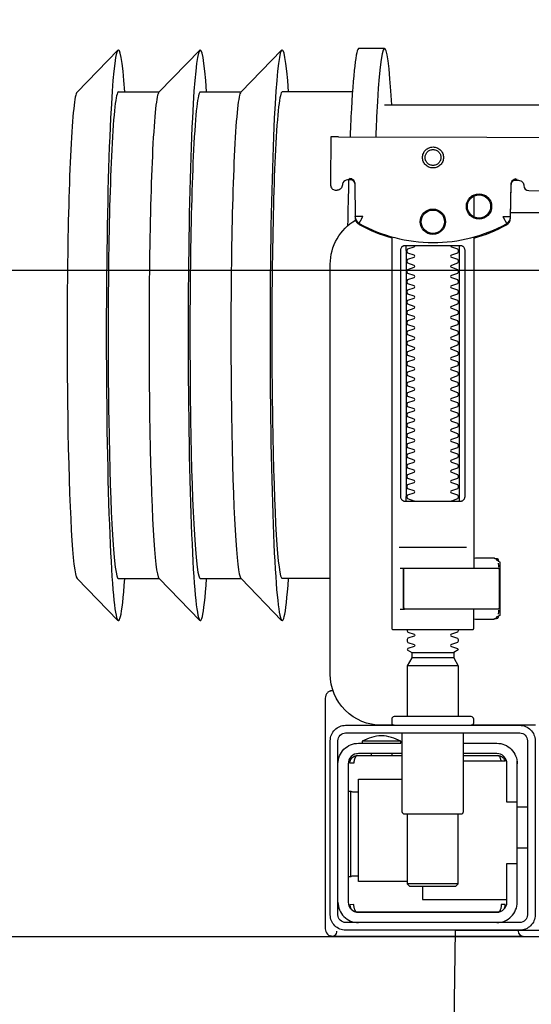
# Model space of a CAD drawing. Header units: millimetres. Extents: x 42924 to 92944, y -369470 to -179866.
# Tile 134 of 256: x 59980 to 59990, y -180673 to -180653. Entities that reach past the tile are written whole.
import ezdxf

# ---------------------------------------------------------------- set-up
doc = ezdxf.new("R2010")
doc.units = ezdxf.units.MM
doc.layers.get('0').update_dxf_attribs({"color": 8})
for name, color, linetype in [('!! 0_ Istn-widok', 8, 'Continuous'), ('!! 2 ZABUDOWA GK-MDF', 8, 'Continuous'), ('!! 2_wypos-sanitarne', 8, 'Continuous')]:
    doc.layers.add(name, color=color, linetype=linetype)
doc.layers.add('!!_@ wypos sanit nd', color=8, linetype='Continuous', plot=False)
doc.layers.add('E_SAP_ZASIĘG', color=150, linetype='Continuous', plot=False)

# ---------------------------------------------------------------- blocks, each defined once
blk = doc.blocks.new('A$C324a30b8')
for points in [[(-0.17797, -0.23916), (-0.17727, -0.11958), (-0.17552, 0)], [(-0.17552, 0), (0.17552, 0)]]:
    blk.add_lwpolyline(points)
blk = doc.blocks.new('A$C4ebe9e89')
for points in [[(-0.24944, 0.17326), (-0.24147, 0.18145)], [(-0.24136, 0.17331), (-0.23341, 0.17331), (-0.22548, 0.18145)], [(-0.22538, 0.17331), (-0.21743, 0.17331), (-0.2095, 0.18145)], [(-0.18941, 0.18181), (-0.19441, 0.18181)], [(-0.19567, 0.17331), (-0.20939, 0.17331)], [(-0.18941, 0.17081), (-0.04454, 0.17081), (-0.04035, 0.17071), (-0.03616, 0.17042), (-0.032, 0.16993), (-0.02786, 0.16925), (-0.02376, 0.16837), (-0.0197, 0.16731), (-0.0157, 0.16606), (-0.01176, 0.16462), (-0.00789, 0.163), (-0.0041, 0.1612), (-0.0004, 0.15923), (0.0032, 0.15708), (0.00671, 0.15478), (0.0101, 0.1523), (0.01337, 0.14968)], [(-0.19839, 0.16455), (-0.11148, 0.16437)], [(-0.19593, 0.15629), (-0.19608, 0.15629), (-0.19638, 0.15629), (-0.19593, 0.1562), (-0.19577, 0.15614), (-0.19563, 0.15605), (-0.19551, 0.15594), (-0.1954, 0.15581), (-0.19532, 0.15567), (-0.19526, 0.15551), (-0.19523, 0.15535)], [(-0.16479, 0.14865), (-0.16466, 0.1552), (-0.16464, 0.15536), (-0.1646, 0.15551), (-0.16454, 0.15566), (-0.16445, 0.15579), (-0.16435, 0.15591), (-0.16422, 0.15601), (-0.16408, 0.15609), (-0.16394, 0.15614), (-0.16348, 0.15622), (-0.1638, 0.15623), (-0.16395, 0.15623)], [(-0.172, 0.15297), (-0.172, 0.14892)], [(0.16493, 0.14968), (-0.16477, 0.14968)], [(-0.172, 0.14497), (-0.172, 0.08036)], [(-0.1852, 0.14236), (-0.1852, 0.09436)], [(-0.1748, 0.09436), (-0.1748, 0.14236)], [(-0.17342, 0.08436), (-0.18658, 0.08436)], [(-0.172, 0.0823), (-0.17167, 0.08236), (-0.1682, 0.08236), (-0.16809, 0.08236), (-0.16798, 0.08234), (-0.16789, 0.08225), (-0.16779, 0.08224), (-0.16762, 0.08223), (-0.16752, 0.08223), (-0.16741, 0.08221), (-0.1673, 0.08214), (-0.16725, 0.082), (-0.16725, 0.08174), (-0.16711, 0.08172), (-0.16701, 0.08168), (-0.16693, 0.08162), (-0.16687, 0.08148), (-0.16687, 0.07124), (-0.16691, 0.07111), (-0.16701, 0.07103), (-0.16725, 0.07098), (-0.16725, 0.07071), (-0.16728, 0.07061), (-0.16735, 0.07054), (-0.16746, 0.0705), (-0.16762, 0.07049), (-0.16775, 0.07048), (-0.16789, 0.07046), (-0.16797, 0.07039), (-0.16807, 0.07036), (-0.1682, 0.07036), (-0.17167, 0.07036), (-0.172, 0.07041)], [(-0.16829, 0.08235), (-0.16772, 0.08221), (-0.16738, 0.08176)], [(-0.16723, 0.08135), (-0.16714, 0.08082), (-0.16713, 0.08055)], [(-0.18633, 0.08036), (-0.17526, 0.08036), (-0.17367, 0.08036)], [(-0.24944, 0.07835), (-0.24147, 0.07016)], [(-0.24136, 0.07831), (-0.23341, 0.07831), (-0.22548, 0.07016)], [(-0.22538, 0.07831), (-0.21743, 0.07831), (-0.2095, 0.07016)], [(-0.2, 0.07831), (-0.20939, 0.07831)], [(-0.18633, 0.07236), (-0.1855, 0.07236), (-0.18567, 0.07246), (-0.1857, 0.07256)], [(-0.16713, 0.07216), (-0.16714, 0.0719), (-0.16723, 0.07137)], [(-0.16738, 0.07096), (-0.16772, 0.07051), (-0.16829, 0.07036)], [(-0.1841, 0.06388), (-0.1759, 0.06388)], [(-0.1759, 0.06282), (-0.1841, 0.06282)], [(-0.175, 0.06126), (-0.185, 0.06126)], [(-0.20001, 0.05638), (-0.19987, 0.05642), (-0.19976, 0.05645), (-0.19962, 0.05647), (-0.19948, 0.05647)], [(-0.20099, 0.05497), (-0.20099, 0.00998)], [(-0.19478, 0.04378), (-0.186, 0.04378)], [(-0.192, 0.04418), (-0.192, 0.04378)], [(-0.188, 0.04418), (-0.188, 0.04378)], [(-0.16664, 0.04268), (-0.16666, 0.04284), (-0.16669, 0.04295), (-0.16672, 0.04306), (-0.16675, 0.04316), (-0.16679, 0.04326), (-0.16683, 0.04337), (-0.16689, 0.04346), (-0.16694, 0.04355), (-0.16701, 0.04363), (-0.1671, 0.0437), (-0.16718, 0.04375), (-0.16728, 0.04378), (-0.16718, 0.04377), (-0.16708, 0.04376), (-0.16696, 0.04373), (-0.16686, 0.0437), (-0.16677, 0.04367), (-0.16666, 0.04362), (-0.16657, 0.04357), (-0.16646, 0.0435), (-0.16636, 0.04342), (-0.16627, 0.04334), (-0.16618, 0.04324), (-0.1661, 0.04314), (-0.16603, 0.04303), (-0.16597, 0.04292), (-0.16592, 0.0428), (-0.16588, 0.04268), (-0.174, 0.04268)], [(-0.174, 0.04378), (-0.16722, 0.04378)], [(-0.185, 0.01918), (-0.1945, 0.01918), (-0.1945, 0.03918), (-0.186, 0.03918)], [(-0.19591, 0.03679), (-0.19602, 0.03679), (-0.19616, 0.03679), (-0.19632, 0.03679), (-0.1965, 0.03679)], [(-0.1615, 0.03368), (-0.1635, 0.03368)], [(-0.185, 0.03238), (-0.185, 0.01876), (-0.1845, 0.01826), (-0.1755, 0.01826), (-0.175, 0.01876), (-0.175, 0.03238)], [(-0.1615, 0.02568), (-0.1635, 0.02568)], [(-0.1965, 0.02017), (-0.19632, 0.02017), (-0.19616, 0.02017), (-0.19602, 0.02017), (-0.19591, 0.02017)], [(-0.175, 0.01876), (-0.185, 0.01876)], [(-0.182, 0.01826), (-0.182, 0.01568), (-0.1655, 0.01568)], [(-0.16636, 0.01353), (-0.16625, 0.01364), (-0.16618, 0.01371), (-0.16612, 0.01379), (-0.16606, 0.01388), (-0.166, 0.01398), (-0.16596, 0.01407), (-0.16592, 0.01417), (-0.16589, 0.01428), (-0.16586, 0.01438), (-0.16584, 0.01449), (-0.16583, 0.01459), (-0.16583, 0.01469), (-0.16593, 0.01468), (-0.16606, 0.01468), (-0.1663, 0.01468), (-0.1664, 0.01468), (-0.16651, 0.01468), (-0.16661, 0.01468), (-0.16661, 0.01458), (-0.16662, 0.01448), (-0.16663, 0.01438), (-0.16664, 0.01428), (-0.16665, 0.01418), (-0.16667, 0.01407), (-0.1667, 0.01397), (-0.16673, 0.01387), (-0.16676, 0.01377), (-0.1668, 0.01366), (-0.16685, 0.01356), (-0.1669, 0.01347), (-0.16697, 0.01338), (-0.16704, 0.01331), (-0.16712, 0.01325), (-0.16725, 0.01318), (-0.19475, 0.01318), (-0.19493, 0.01328), (-0.19501, 0.01336), (-0.19507, 0.01344), (-0.19513, 0.01353), (-0.19518, 0.01363), (-0.19522, 0.01372), (-0.19526, 0.01383), (-0.19529, 0.01393), (-0.19532, 0.01405), (-0.19534, 0.01415), (-0.19536, 0.01425), (-0.19537, 0.01435), (-0.19538, 0.01446), (-0.19538, 0.01458), (-0.19539, 0.01468), (-0.19617, 0.01467), (-0.19616, 0.01456), (-0.19615, 0.01446), (-0.19613, 0.01435), (-0.1961, 0.01425), (-0.19607, 0.01415), (-0.19603, 0.01405), (-0.19598, 0.01395), (-0.19592, 0.01386), (-0.19586, 0.01377), (-0.19579, 0.01369), (-0.19571, 0.01361), (-0.19563, 0.01353)]]:
    blk.add_lwpolyline(points)
for points in [[(-0.19989, 0.16454), (-0.19995, 0.15554, 0.009369), (-0.19993, 0.15511), (-0.19991, 0.15494), (-0.19986, 0.15477), (-0.19978, 0.15461), (-0.19968, 0.15447), (-0.19955, 0.15435), (-0.1994, 0.15426), (-0.19924, 0.15419), (-0.19907, 0.15415), (-0.19895, 0.15414), (-0.1988, 0.15414)], [(-0.16412, 0.15607), (-0.16324, 0.15607), (-0.16303, 0.15604), (-0.16282, 0.15598), (-0.16264, 0.15587), (-0.16249, 0.15572), (-0.16236, 0.15555), (-0.16228, 0.15535), (-0.16224, 0.15515, 0.002299), (-0.16224, 0.15503, 0.40455), (-0.16124, 0.15406), (-0.11145, 0.15396)], [(-0.19576, 0.15613), (-0.19665, 0.15613, 0.282591), (-0.19753, 0.15558), (-0.19757, 0.15549), (-0.19761, 0.15538), (-0.19763, 0.15529), (-0.19764, 0.15514, -0.415352), (-0.19864, 0.15414)], [(-0.19623, 0.15644), (-0.19587, 0.15638), (-0.19555, 0.15617), (-0.19533, 0.15585), (-0.19523, 0.1555), (-0.19513, 0.14894), (-0.19513, 0.14888, 0.265347), (-0.19435, 0.14762, 0.125711), (-0.17997, 0.14391, 0.125711), (-0.16558, 0.14756, 0.26954), (-0.16479, 0.14885), (-0.16467, 0.1554), (-0.16464, 0.15562), (-0.16456, 0.15583), (-0.16444, 0.15601), (-0.16428, 0.15617), (-0.16409, 0.15628), (-0.16388, 0.15635), (-0.16368, 0.15638)], [(-0.15993, 0.04968), (-0.17248, 0.04968, 0.405519), (-0.172, 0.05018), (-0.172, 0.05088, 0.414214), (-0.1725, 0.05138), (-0.1875, 0.05138, 0.414214), (-0.188, 0.05088), (-0.188, 0.05018, 0.405519), (-0.18751, 0.04968), (-0.19, 0.04968, -0.414214), (-0.2, 0.05968), (-0.2, 0.13968, -0.266001), (-0.19506, 0.1483)], [(-0.19512, 0.14869), (-0.19511, 0.1485), (-0.19509, 0.1484), (-0.19506, 0.1483), (-0.19503, 0.1482), (-0.19498, 0.1481), (-0.19493, 0.148), (-0.19488, 0.14791), (-0.19482, 0.14782), (-0.19475, 0.14774), (-0.19467, 0.14766), (-0.1946, 0.14759), (-0.19451, 0.14753), (-0.19443, 0.14747), (-0.19434, 0.14742), (-0.19358, 0.14701), (-0.19281, 0.14663), (-0.19203, 0.14628), (-0.19124, 0.14594), (-0.19044, 0.14563), (-0.18964, 0.14534), (-0.18882, 0.14507), (-0.188, 0.14483), (-0.188, 0.06856, 0.414214), (-0.1878, 0.06836), (-0.17545, 0.06836), (-0.1722, 0.06836, 0.414214), (-0.172, 0.06856), (-0.172, 0.07236)], [(-0.172, 0.14478), (-0.17117, 0.14502), (-0.17034, 0.14528), (-0.16952, 0.14557), (-0.16871, 0.14588), (-0.16791, 0.14622), (-0.16712, 0.14657), (-0.16635, 0.14695), (-0.16558, 0.14736), (-0.16557, 0.14736, 0.269546), (-0.16479, 0.14865)], [(-0.18353, 0.09336, 0.182836), (-0.18364, 0.09345), (-0.18485, 0.09386, 0.050055), (-0.185, 0.09412), (-0.185, 0.0944, 0.050055), (-0.18485, 0.09466), (-0.18364, 0.09507, 0.719897), (-0.18364, 0.09545), (-0.18485, 0.09586, 0.050055), (-0.185, 0.09612), (-0.185, 0.0964, 0.050055), (-0.18485, 0.09666), (-0.18364, 0.09707, 0.719897), (-0.18364, 0.09745), (-0.18485, 0.09786, 0.050055), (-0.185, 0.09812), (-0.185, 0.0984, 0.050055), (-0.18485, 0.09866), (-0.18364, 0.09907, 0.719897), (-0.18364, 0.09945), (-0.18485, 0.09986, 0.050055), (-0.185, 0.10012), (-0.185, 0.1004, 0.050055), (-0.18485, 0.10066), (-0.18364, 0.10107, 0.719897), (-0.18364, 0.10145), (-0.18485, 0.10186, 0.050055), (-0.185, 0.10212), (-0.185, 0.1024, 0.050055), (-0.18485, 0.10266), (-0.18364, 0.10307, 0.719897), (-0.18364, 0.10345), (-0.18485, 0.10386, 0.050055), (-0.185, 0.10412), (-0.185, 0.1044, 0.050055), (-0.18485, 0.10466), (-0.18364, 0.10507, 0.719897), (-0.18364, 0.10545), (-0.18485, 0.10586, 0.050055), (-0.185, 0.10612), (-0.185, 0.1064, 0.050055), (-0.18485, 0.10666), (-0.18364, 0.10707, 0.719897), (-0.18364, 0.10745), (-0.18485, 0.10786, 0.050055), (-0.185, 0.10812), (-0.185, 0.1084, 0.050055), (-0.18485, 0.10866), (-0.18364, 0.10907, 0.719897), (-0.18364, 0.10945), (-0.18485, 0.10986, 0.050055), (-0.185, 0.11012), (-0.185, 0.1104, 0.050055), (-0.18485, 0.11066), (-0.18364, 0.11107, 0.719897), (-0.18364, 0.11145), (-0.18485, 0.11186, 0.050055), (-0.185, 0.11212), (-0.185, 0.1124, 0.050055), (-0.18485, 0.11266), (-0.18364, 0.11307, 0.719897), (-0.18364, 0.11345), (-0.18485, 0.11386, 0.050055), (-0.185, 0.11412), (-0.185, 0.1144, 0.050055), (-0.18485, 0.11466), (-0.18364, 0.11507, 0.719897), (-0.18364, 0.11545), (-0.18485, 0.11586, 0.050055), (-0.185, 0.11612), (-0.185, 0.1164, 0.050055), (-0.18485, 0.11666), (-0.18364, 0.11707, 0.719897), (-0.18364, 0.11745), (-0.18485, 0.11786, 0.050055), (-0.185, 0.11812), (-0.185, 0.1184, 0.050055), (-0.18485, 0.11866), (-0.18364, 0.11907, 0.719897), (-0.18364, 0.11945), (-0.18485, 0.11986, 0.050055), (-0.185, 0.12012), (-0.185, 0.1204, 0.050055), (-0.18485, 0.12066), (-0.18364, 0.12107, 0.719897), (-0.18364, 0.12145), (-0.18485, 0.12186, 0.050055), (-0.185, 0.12212), (-0.185, 0.1224, 0.050055), (-0.18485, 0.12266), (-0.18364, 0.12307, 0.719897), (-0.18364, 0.12345), (-0.18485, 0.12386, 0.050055), (-0.185, 0.12412), (-0.185, 0.1244, 0.050055), (-0.18485, 0.12466), (-0.18364, 0.12507, 0.719897), (-0.18364, 0.12545), (-0.18485, 0.12586, 0.050055), (-0.185, 0.12612), (-0.185, 0.1264, 0.050055), (-0.18485, 0.12666), (-0.18364, 0.12707, 0.719897), (-0.18364, 0.12745), (-0.18485, 0.12786, 0.050055), (-0.185, 0.12812), (-0.185, 0.1284, 0.050055), (-0.18485, 0.12866), (-0.18364, 0.12907, 0.719897), (-0.18364, 0.12945), (-0.18485, 0.12986, 0.050055), (-0.185, 0.13012), (-0.185, 0.1304, 0.050055), (-0.18485, 0.13066), (-0.18364, 0.13107, 0.719897), (-0.18364, 0.13145), (-0.18485, 0.13186, 0.050055), (-0.185, 0.13212), (-0.185, 0.1324, 0.050055), (-0.18485, 0.13266), (-0.18364, 0.13307, 0.719897), (-0.18364, 0.13345), (-0.18485, 0.13386, 0.050055), (-0.185, 0.13412), (-0.185, 0.1344, 0.050055), (-0.18485, 0.13466), (-0.18364, 0.13507, 0.719897), (-0.18364, 0.13545), (-0.18485, 0.13586, 0.050055), (-0.185, 0.13612), (-0.185, 0.1364, 0.050055), (-0.18485, 0.13666), (-0.18364, 0.13707, 0.719897), (-0.18364, 0.13745), (-0.18485, 0.13786, 0.050055), (-0.185, 0.13812), (-0.185, 0.1384, 0.050055), (-0.18485, 0.13866), (-0.18364, 0.13907, 0.719897), (-0.18364, 0.13945), (-0.18485, 0.13986, 0.050055), (-0.185, 0.14012), (-0.185, 0.1404, 0.050055), (-0.18485, 0.14066), (-0.18364, 0.14107, 0.719897), (-0.18364, 0.14145), (-0.18485, 0.14186, 0.050055), (-0.185, 0.14212), (-0.185, 0.1424, 0.050055), (-0.18485, 0.14266), (-0.18364, 0.14307, 0.474594), (-0.18353, 0.14336)], [(-0.17647, 0.14336, 0.474594), (-0.17636, 0.14307), (-0.17514, 0.14266, 0.050055), (-0.175, 0.1424), (-0.175, 0.14212, 0.050055), (-0.17514, 0.14186), (-0.17636, 0.14145, 0.719897), (-0.17636, 0.14107), (-0.17514, 0.14066, 0.050055), (-0.175, 0.1404), (-0.175, 0.14012, 0.050055), (-0.17514, 0.13986), (-0.17636, 0.13945, 0.719897), (-0.17636, 0.13907), (-0.17514, 0.13866, 0.050055), (-0.175, 0.1384), (-0.175, 0.13812, 0.050055), (-0.17514, 0.13786), (-0.17636, 0.13745, 0.719897), (-0.17636, 0.13707), (-0.17514, 0.13666, 0.050055), (-0.175, 0.1364), (-0.175, 0.13612, 0.050055), (-0.17514, 0.13586), (-0.17636, 0.13545, 0.719897), (-0.17636, 0.13507), (-0.17514, 0.13466, 0.050055), (-0.175, 0.1344), (-0.175, 0.13412, 0.050055), (-0.17514, 0.13386), (-0.17636, 0.13345, 0.719897), (-0.17636, 0.13307), (-0.17514, 0.13266, 0.050055), (-0.175, 0.1324), (-0.175, 0.13212, 0.050055), (-0.17514, 0.13186), (-0.17636, 0.13145, 0.719897), (-0.17636, 0.13107), (-0.17514, 0.13066, 0.050055), (-0.175, 0.1304), (-0.175, 0.13012, 0.050055), (-0.17514, 0.12986), (-0.17636, 0.12945, 0.719897), (-0.17636, 0.12907), (-0.17514, 0.12866, 0.050055), (-0.175, 0.1284), (-0.175, 0.12812, 0.050055), (-0.17514, 0.12786), (-0.17636, 0.12745, 0.719897), (-0.17636, 0.12707), (-0.17514, 0.12666, 0.050055), (-0.175, 0.1264), (-0.175, 0.12612, 0.050055), (-0.17514, 0.12586), (-0.17636, 0.12545, 0.719897), (-0.17636, 0.12507), (-0.17514, 0.12466, 0.050055), (-0.175, 0.1244), (-0.175, 0.12412, 0.050055), (-0.17514, 0.12386), (-0.17636, 0.12345, 0.719897), (-0.17636, 0.12307), (-0.17514, 0.12266, 0.050055), (-0.175, 0.1224), (-0.175, 0.12212, 0.050055), (-0.17514, 0.12186), (-0.17636, 0.12145, 0.719897), (-0.17636, 0.12107), (-0.17514, 0.12066, 0.050055), (-0.175, 0.1204), (-0.175, 0.12012, 0.050055), (-0.17514, 0.11986), (-0.17636, 0.11945, 0.719897), (-0.17636, 0.11907), (-0.17514, 0.11866, 0.050055), (-0.175, 0.1184), (-0.175, 0.11812, 0.050055), (-0.17514, 0.11786), (-0.17636, 0.11745, 0.719897), (-0.17636, 0.11707), (-0.17514, 0.11666, 0.050055), (-0.175, 0.1164), (-0.175, 0.11612, 0.050055), (-0.17514, 0.11586), (-0.17636, 0.11545, 0.719897), (-0.17636, 0.11507), (-0.17514, 0.11466, 0.050055), (-0.175, 0.1144), (-0.175, 0.11412, 0.050055), (-0.17514, 0.11386), (-0.17636, 0.11345, 0.719897), (-0.17636, 0.11307), (-0.17514, 0.11266, 0.050055), (-0.175, 0.1124), (-0.175, 0.11212, 0.050055), (-0.17514, 0.11186), (-0.17636, 0.11145, 0.719897), (-0.17636, 0.11107), (-0.17514, 0.11066, 0.050055), (-0.175, 0.1104), (-0.175, 0.11012, 0.050055), (-0.17514, 0.10986), (-0.17636, 0.10945, 0.719897), (-0.17636, 0.10907), (-0.17514, 0.10866, 0.050055), (-0.175, 0.1084), (-0.175, 0.10812, 0.050055), (-0.17514, 0.10786), (-0.17636, 0.10745, 0.719897), (-0.17636, 0.10707), (-0.17514, 0.10666, 0.050055), (-0.175, 0.1064), (-0.175, 0.10612, 0.050055), (-0.17514, 0.10586), (-0.17636, 0.10545, 0.719897), (-0.17636, 0.10507), (-0.17514, 0.10466, 0.050055), (-0.175, 0.1044), (-0.175, 0.10412, 0.050055), (-0.17514, 0.10386), (-0.17636, 0.10345, 0.719897), (-0.17636, 0.10307), (-0.17514, 0.10266, 0.050055), (-0.175, 0.1024), (-0.175, 0.10212, 0.050055), (-0.17514, 0.10186), (-0.17636, 0.10145, 0.719897), (-0.17636, 0.10107), (-0.17514, 0.10066, 0.050055), (-0.175, 0.1004), (-0.175, 0.10012, 0.050055), (-0.17514, 0.09986), (-0.17636, 0.09945, 0.719897), (-0.17636, 0.09907), (-0.17514, 0.09866, 0.050055), (-0.175, 0.0984), (-0.175, 0.09812, 0.050055), (-0.17514, 0.09786), (-0.17636, 0.09745, 0.719897), (-0.17636, 0.09707), (-0.17514, 0.09666, 0.050055), (-0.175, 0.0964), (-0.175, 0.09612, 0.050055), (-0.17514, 0.09586), (-0.17636, 0.09545, 0.719897), (-0.17636, 0.09507), (-0.17514, 0.09466, 0.050055), (-0.175, 0.0944), (-0.175, 0.09412, 0.050055), (-0.17514, 0.09386), (-0.17636, 0.09345, 0.182836), (-0.17647, 0.09336)], [(-0.1857, 0.08016), (-0.1857, 0.07256), (-0.1857, 0.08016), (-0.18567, 0.08026), (-0.18559, 0.08034), (-0.17695, 0.08036), (-0.16725, 0.08036, -0.414214), (-0.16705, 0.08016), (-0.16705, 0.07256, -0.414214), (-0.16725, 0.07236), (-0.18543, 0.07236), (-0.18553, 0.0724), (-0.18559, 0.07256)], [(-0.185, 0.06836), (-0.185, 0.06812, -0.050055), (-0.18485, 0.06786), (-0.18364, 0.06745, -0.719897), (-0.18364, 0.06707), (-0.18485, 0.06666, -0.050055), (-0.185, 0.0664), (-0.185, 0.06612, -0.050055), (-0.18485, 0.06586), (-0.18364, 0.06545, -0.719897), (-0.18364, 0.06507), (-0.18485, 0.06466, -0.050055), (-0.185, 0.0644), (-0.1841, 0.06388), (-0.1841, 0.06282), (-0.185, 0.06126), (-0.185, 0.05138)], [(-0.175, 0.06836), (-0.175, 0.06812, 0.050055), (-0.17514, 0.06786), (-0.17636, 0.06745, 0.719897), (-0.17636, 0.06707), (-0.17514, 0.06666, 0.050055), (-0.175, 0.0664), (-0.175, 0.06612, 0.050055), (-0.17514, 0.06586), (-0.17636, 0.06545, 0.719897), (-0.17636, 0.06507), (-0.17514, 0.06466, 0.050055), (-0.175, 0.0644), (-0.1759, 0.06388), (-0.1759, 0.06282), (-0.175, 0.06126), (-0.175, 0.05138)], [(-0.20011, 0.05634, 0.091301), (-0.20055, 0.05604, 0.198909), (-0.20099, 0.05497)], [(-0.19944, 0.0564, 0.170835), (-0.20011, 0.05634)], [(-0.186, 0.04818), (-0.186, 0.03288, 0.414214), (-0.1855, 0.03238), (-0.1745, 0.03238, 0.414214), (-0.174, 0.03288), (-0.174, 0.04818)], [(-0.1985, 0.04218, -0.414214), (-0.1945, 0.04618), (-0.18625, 0.04618), (-0.18625, 0.04656), (-0.19375, 0.04656), (-0.19375, 0.04618)], [(-0.18625, 0.04656, 0.119096), (-0.19, 0.04764, 0.119096), (-0.19375, 0.04656)], [(-0.174, 0.04618), (-0.1675, 0.04618, -0.414214), (-0.1635, 0.04218), (-0.16353, 0.04268)], [(-0.186, 0.04418), (-0.1945, 0.04418, 0.414214), (-0.1965, 0.04218), (-0.1965, 0.01518, 0.414214), (-0.1945, 0.01318), (-0.1675, 0.01318, 0.414214), (-0.1655, 0.01518), (-0.1655, 0.02268), (-0.1635, 0.02268), (-0.1635, 0.04218)], [(-0.1635, 0.03468), (-0.1655, 0.03468), (-0.1655, 0.04218, 0.414214), (-0.1675, 0.04418), (-0.174, 0.04418)], [(-0.1945, 0.02025), (-0.19515, 0.02024), (-0.19542, 0.02024), (-0.1956, 0.02024), (-0.19567, 0.02024, 0.116465), (-0.19589, 0.02018), (-0.19601, 0.02013), (-0.19601, 0.03683), (-0.19589, 0.03678, 0.116465), (-0.19567, 0.03672), (-0.19542, 0.03672), (-0.19515, 0.03672), (-0.1945, 0.03671)], [(-0.1675, 0.01118, 0.414214), (-0.1635, 0.01518), (-0.1635, 0.02268)], [(-0.1985, 0.01518, 0.414214), (-0.1945, 0.01118)], [(-0.20099, 0.00998, 0.198909), (-0.20055, 0.00892, 0.091301), (-0.20011, 0.00862)], [(-0.1633, 0.00948, 0.412536), (-0.1623, 0.00848), (-0.1125, 0.00848), (-0.11221, 0.00851), (-0.11193, 0.0086), (-0.11168, 0.00873), (-0.11145, 0.00892), (-0.11126, 0.00914), (-0.11112, 0.0094), (-0.11104, 0.00968)], [(-0.16237, 0.00849), (-0.16249, 0.00849), (-0.16269, 0.00849), (-0.16294, 0.00849), (-0.16323, 0.00849), (-0.16357, 0.00849), (-0.16393, 0.00849), (-0.16428, 0.00849), (-0.19771, 0.00849), (-0.19841, 0.00849), (-0.19903, 0.00849), (-0.19948, 0.00849), (-0.19961, 0.00849), (-0.19973, 0.00851), (-0.19984, 0.00853), (-0.20003, 0.00859, 0.517033), (-0.1987, 0.00952)]]:
    blk.add_lwpolyline(points, format="xyb")
for points in [[(-0.17994, 0.16256), (-0.17974, 0.16255), (-0.17954, 0.16252), (-0.17934, 0.16247), (-0.17915, 0.1624), (-0.17897, 0.16231), (-0.1788, 0.16221), (-0.17864, 0.16209), (-0.17849, 0.16196), (-0.17836, 0.16181), (-0.17824, 0.16165), (-0.17813, 0.16147), (-0.17805, 0.16129), (-0.17798, 0.1611), (-0.17793, 0.16091), (-0.1779, 0.16071), (-0.17789, 0.16051), (-0.1779, 0.16031), (-0.17793, 0.16011), (-0.17798, 0.15991), (-0.17805, 0.15972), (-0.17814, 0.15954), (-0.17824, 0.15937), (-0.17836, 0.15921), (-0.1785, 0.15906), (-0.17865, 0.15893), (-0.17881, 0.15881), (-0.17898, 0.1587), (-0.17916, 0.15862), (-0.17935, 0.15855), (-0.17955, 0.1585), (-0.17975, 0.15847), (-0.17995, 0.15846), (-0.18015, 0.15847), (-0.18035, 0.1585), (-0.18054, 0.15855), (-0.18073, 0.15862), (-0.18091, 0.15871), (-0.18108, 0.15881), (-0.18124, 0.15893), (-0.18139, 0.15907), (-0.18153, 0.15922), (-0.18165, 0.15938), (-0.18175, 0.15955), (-0.18184, 0.15973), (-0.1819, 0.15992), (-0.18195, 0.16012), (-0.18198, 0.16031), (-0.18199, 0.16052), (-0.18198, 0.16072), (-0.18195, 0.16091), (-0.1819, 0.16111), (-0.18183, 0.1613), (-0.18175, 0.16148), (-0.18164, 0.16165), (-0.18152, 0.16181), (-0.18139, 0.16196), (-0.18124, 0.1621), (-0.18108, 0.16222), (-0.1809, 0.16232), (-0.18072, 0.1624), (-0.18053, 0.16247), (-0.18034, 0.16252), (-0.18014, 0.16255)], [(-0.17994, 0.16205), (-0.17979, 0.16205), (-0.17964, 0.16202), (-0.17949, 0.16199), (-0.17935, 0.16194), (-0.17921, 0.16187), (-0.17908, 0.16179), (-0.17896, 0.1617), (-0.17884, 0.1616), (-0.17874, 0.16149), (-0.17865, 0.16136), (-0.17857, 0.16123), (-0.17851, 0.1611), (-0.17846, 0.16095), (-0.17842, 0.1608), (-0.1784, 0.16065), (-0.17839, 0.1605), (-0.1784, 0.16035), (-0.17842, 0.1602), (-0.17846, 0.16005), (-0.17851, 0.15991), (-0.17858, 0.15977), (-0.17866, 0.15964), (-0.17875, 0.15952), (-0.17885, 0.15941), (-0.17896, 0.1593), (-0.17908, 0.15921), (-0.17921, 0.15914), (-0.17935, 0.15907), (-0.1795, 0.15902), (-0.17964, 0.15898), (-0.17979, 0.15896), (-0.17995, 0.15895), (-0.1801, 0.15896), (-0.18025, 0.15899), (-0.18039, 0.15902), (-0.18054, 0.15907), (-0.18067, 0.15914), (-0.18081, 0.15922), (-0.18093, 0.15931), (-0.18104, 0.15941), (-0.18114, 0.15952), (-0.18123, 0.15965), (-0.18131, 0.15978), (-0.18138, 0.15991), (-0.18143, 0.16006), (-0.18146, 0.16021), (-0.18148, 0.16036), (-0.18149, 0.16051), (-0.18148, 0.16066), (-0.18146, 0.16081), (-0.18142, 0.16096), (-0.18137, 0.1611), (-0.18131, 0.16124), (-0.18123, 0.16137), (-0.18114, 0.16149), (-0.18104, 0.1616), (-0.18092, 0.1617), (-0.1808, 0.1618), (-0.18067, 0.16187), (-0.18053, 0.16194), (-0.18039, 0.16199), (-0.18024, 0.16203), (-0.18009, 0.16205)], [(-0.17471, 0.14336), (-0.17462, 0.14336), (-0.17454, 0.14335), (-0.17445, 0.14333), (-0.17436, 0.14331), (-0.17428, 0.14327), (-0.1742, 0.14323), (-0.17413, 0.14318), (-0.17406, 0.14313), (-0.174, 0.14306), (-0.17394, 0.14299), (-0.17389, 0.1429), (-0.17384, 0.1428), (-0.1738, 0.1427), (-0.17378, 0.14259), (-0.17376, 0.14247), (-0.17375, 0.14236), (-0.17375, 0.09436), (-0.17376, 0.09424), (-0.17378, 0.09413), (-0.1738, 0.09402), (-0.17384, 0.09391), (-0.17389, 0.09382), (-0.17394, 0.09373), (-0.174, 0.09366), (-0.17406, 0.09359), (-0.17413, 0.09353), (-0.1742, 0.09349), (-0.17428, 0.09344), (-0.17436, 0.09341), (-0.17445, 0.09339), (-0.17454, 0.09337), (-0.17462, 0.09336), (-0.17471, 0.09336), (-0.18529, 0.09336), (-0.18538, 0.09336), (-0.18546, 0.09337), (-0.18555, 0.09339), (-0.18564, 0.09341), (-0.18572, 0.09344), (-0.1858, 0.09349), (-0.18587, 0.09353), (-0.18594, 0.09359), (-0.186, 0.09366), (-0.18606, 0.09373), (-0.18611, 0.09382), (-0.18616, 0.09391), (-0.1862, 0.09402), (-0.18622, 0.09413), (-0.18624, 0.09424), (-0.18624, 0.09436), (-0.18624, 0.14236), (-0.18624, 0.14247), (-0.18622, 0.14259), (-0.1862, 0.1427), (-0.18616, 0.1428), (-0.18611, 0.1429), (-0.18606, 0.14299), (-0.186, 0.14306), (-0.18594, 0.14313), (-0.18587, 0.14318), (-0.1858, 0.14323), (-0.18572, 0.14327), (-0.18564, 0.14331), (-0.18555, 0.14333), (-0.18546, 0.14335), (-0.18538, 0.14336), (-0.18529, 0.14336)], [(-0.19467, 0.04378), (-0.19466, 0.04378), (-0.19466, 0.04378), (-0.19466, 0.04378), (-0.19466, 0.04378), (-0.19466, 0.04378), (-0.19466, 0.04378), (-0.19466, 0.04378), (-0.19466, 0.04378), (-0.19466, 0.04378), (-0.19466, 0.04378), (-0.19466, 0.04378), (-0.19466, 0.04378), (-0.19466, 0.04378), (-0.19466, 0.04378), (-0.19466, 0.04378), (-0.19466, 0.04378), (-0.19467, 0.04378), (-0.19467, 0.04378), (-0.19467, 0.04378), (-0.19467, 0.04378), (-0.19468, 0.04378), (-0.19468, 0.04378), (-0.19469, 0.04378), (-0.1947, 0.04378), (-0.1947, 0.04378), (-0.19471, 0.04378), (-0.19471, 0.04378), (-0.19471, 0.04378), (-0.19471, 0.04378), (-0.19472, 0.04378), (-0.19472, 0.04378), (-0.19472, 0.04377), (-0.19472, 0.04377), (-0.19473, 0.04377), (-0.19473, 0.04377), (-0.19473, 0.04377), (-0.19473, 0.04377), (-0.19473, 0.04377), (-0.19473, 0.04377), (-0.19474, 0.04377), (-0.19474, 0.04377), (-0.19474, 0.04377), (-0.19474, 0.04377), (-0.19474, 0.04377), (-0.19475, 0.04377), (-0.19475, 0.04377), (-0.19475, 0.04377), (-0.19475, 0.04377), (-0.19476, 0.04377), (-0.19476, 0.04377), (-0.19476, 0.04377), (-0.19477, 0.04376), (-0.19477, 0.04376), (-0.19477, 0.04376), (-0.19478, 0.04376), (-0.19479, 0.04376), (-0.19479, 0.04376), (-0.1948, 0.04375), (-0.19481, 0.04375), (-0.19481, 0.04375), (-0.19482, 0.04374), (-0.19483, 0.04374), (-0.19483, 0.04374), (-0.19484, 0.04373), (-0.19485, 0.04373), (-0.19485, 0.04373), (-0.19486, 0.04372), (-0.19487, 0.04372), (-0.19488, 0.04371), (-0.19488, 0.04371), (-0.19489, 0.0437), (-0.1949, 0.0437), (-0.1949, 0.04369), (-0.19491, 0.04369), (-0.19492, 0.04368), (-0.19493, 0.04368), (-0.19493, 0.04367), (-0.19494, 0.04367), (-0.19495, 0.04366), (-0.19495, 0.04366), (-0.19496, 0.04365), (-0.19497, 0.04364), (-0.19497, 0.04364), (-0.19498, 0.04363), (-0.19499, 0.04362), (-0.19499, 0.04362), (-0.195, 0.04361), (-0.19501, 0.0436), (-0.19501, 0.04359), (-0.19502, 0.04359), (-0.19503, 0.04358), (-0.19503, 0.04357), (-0.19504, 0.04356), (-0.19504, 0.04356), (-0.19505, 0.04355), (-0.19506, 0.04354), (-0.19506, 0.04353), (-0.19507, 0.04352), (-0.19508, 0.04351), (-0.19508, 0.0435), (-0.19509, 0.04349), (-0.19509, 0.04349), (-0.1951, 0.04348), (-0.19511, 0.04347), (-0.19511, 0.04346), (-0.19512, 0.04345), (-0.19512, 0.04344), (-0.19513, 0.04343), (-0.19513, 0.04342), (-0.19514, 0.04341), (-0.19515, 0.0434), (-0.19515, 0.04339), (-0.19516, 0.04338), (-0.19516, 0.04337), (-0.19517, 0.04336), (-0.19517, 0.04334), (-0.19518, 0.04333), (-0.19518, 0.04332), (-0.19519, 0.04331), (-0.19519, 0.0433), (-0.1952, 0.04329), (-0.1952, 0.04328), (-0.19521, 0.04327), (-0.19521, 0.04325), (-0.19522, 0.04324), (-0.19522, 0.04323), (-0.19523, 0.04322), (-0.19523, 0.04321), (-0.19524, 0.04319), (-0.19524, 0.04318), (-0.19525, 0.04317), (-0.19525, 0.04316), (-0.19526, 0.04313), (-0.19527, 0.04311), (-0.19527, 0.04308), (-0.19528, 0.04306), (-0.19529, 0.04303), (-0.1953, 0.043), (-0.1953, 0.04298), (-0.19531, 0.04295), (-0.19532, 0.04292), (-0.19532, 0.0429), (-0.19533, 0.04287), (-0.19533, 0.04285), (-0.19534, 0.04282), (-0.19534, 0.04279), (-0.19535, 0.04277), (-0.19535, 0.04274), (-0.19536, 0.04271), (-0.19536, 0.04269), (-0.19536, 0.04266), (-0.19537, 0.04263), (-0.19537, 0.04261), (-0.19537, 0.04258), (-0.19537, 0.04257), (-0.19537, 0.04256), (-0.19537, 0.04255), (-0.19537, 0.04255), (-0.19537, 0.04254), (-0.19538, 0.04253), (-0.19538, 0.04253), (-0.19538, 0.04252), (-0.19538, 0.04252), (-0.19538, 0.04251), (-0.19538, 0.04251), (-0.19538, 0.0425), (-0.19538, 0.04249), (-0.19538, 0.04249), (-0.19538, 0.04248), (-0.19538, 0.04248), (-0.19538, 0.04248), (-0.19538, 0.04247), (-0.19538, 0.04247), (-0.19538, 0.04246), (-0.19538, 0.04246), (-0.19538, 0.04246), (-0.19538, 0.04245), (-0.19538, 0.04245), (-0.19538, 0.04245), (-0.19538, 0.04244), (-0.19538, 0.04244), (-0.19538, 0.04244), (-0.19538, 0.04244), (-0.19538, 0.04243), (-0.19538, 0.04243), (-0.19538, 0.04243), (-0.19538, 0.04242), (-0.19538, 0.04242), (-0.19538, 0.04241), (-0.19538, 0.04241), (-0.19538, 0.0424), (-0.19538, 0.0424), (-0.19538, 0.04239), (-0.19538, 0.04239), (-0.19538, 0.04239), (-0.19538, 0.04238), (-0.19538, 0.04238), (-0.19538, 0.04237), (-0.19538, 0.04237), (-0.19538, 0.04236), (-0.19538, 0.04236), (-0.19538, 0.04235), (-0.19538, 0.04235), (-0.19538, 0.04234), (-0.19538, 0.04234), (-0.19538, 0.04234), (-0.19538, 0.04233), (-0.19538, 0.04232), (-0.19538, 0.04232), (-0.19538, 0.04231), (-0.19538, 0.04231), (-0.19538, 0.04231), (-0.19538, 0.0423), (-0.19538, 0.0423), (-0.19538, 0.04229), (-0.19538, 0.04229), (-0.19538, 0.04229), (-0.19538, 0.04229), (-0.19538, 0.04228), (-0.19538, 0.04228), (-0.19538, 0.04228), (-0.19538, 0.04228), (-0.19539, 0.04228), (-0.19539, 0.04228), (-0.19539, 0.04228), (-0.19539, 0.04227), (-0.19539, 0.04227), (-0.1954, 0.04227), (-0.1954, 0.04227), (-0.1954, 0.04227), (-0.1954, 0.04227), (-0.19541, 0.04227), (-0.19541, 0.04227), (-0.19542, 0.04227), (-0.19542, 0.04227), (-0.19543, 0.04228), (-0.19544, 0.04228), (-0.19545, 0.04228), (-0.19545, 0.04228), (-0.19546, 0.04228), (-0.19546, 0.04228), (-0.19546, 0.04228), (-0.19547, 0.04228), (-0.19548, 0.04228), (-0.19549, 0.04228), (-0.19549, 0.04228), (-0.1955, 0.04228), (-0.19551, 0.04228), (-0.19552, 0.04228), (-0.19553, 0.04228), (-0.19554, 0.04228), (-0.19555, 0.04228), (-0.19556, 0.04228), (-0.19557, 0.04228), (-0.19558, 0.04228), (-0.19559, 0.04228), (-0.19561, 0.04228), (-0.19563, 0.04228), (-0.19565, 0.04228), (-0.19568, 0.04228), (-0.1957, 0.04228), (-0.19574, 0.04228), (-0.19576, 0.04228), (-0.19578, 0.04228), (-0.19595, 0.04228), (-0.19596, 0.04228), (-0.19598, 0.04228), (-0.19599, 0.04228), (-0.196, 0.04228), (-0.19602, 0.04228), (-0.19603, 0.04228), (-0.19604, 0.04228), (-0.19605, 0.04228), (-0.19606, 0.04228), (-0.19607, 0.04228), (-0.19608, 0.04228), (-0.19609, 0.04228), (-0.1961, 0.04228), (-0.19611, 0.04228), (-0.19612, 0.04228), (-0.19613, 0.04229), (-0.19613, 0.04229), (-0.19614, 0.04229), (-0.19614, 0.04229), (-0.19615, 0.04229), (-0.19615, 0.04229), (-0.19615, 0.04229), (-0.19615, 0.04229), (-0.19616, 0.04229), (-0.19616, 0.04229), (-0.19616, 0.04228), (-0.19616, 0.04228), (-0.19616, 0.04228), (-0.19616, 0.04228), (-0.19616, 0.04228), (-0.19616, 0.04228), (-0.19616, 0.04227), (-0.19616, 0.04227), (-0.19616, 0.04227), (-0.19617, 0.04227), (-0.19617, 0.04227), (-0.19617, 0.04227), (-0.19617, 0.04227), (-0.19617, 0.04227), (-0.19617, 0.04227), (-0.19617, 0.04227), (-0.19617, 0.04228), (-0.19617, 0.04228), (-0.19617, 0.04228), (-0.19617, 0.04229), (-0.19617, 0.04229), (-0.19617, 0.04229), (-0.19617, 0.0423), (-0.19617, 0.04231), (-0.19617, 0.04232), (-0.19617, 0.04233), (-0.19617, 0.04234), (-0.19616, 0.04234), (-0.19616, 0.04234), (-0.19616, 0.04235), (-0.19616, 0.04235), (-0.19616, 0.04236), (-0.19616, 0.04236), (-0.19616, 0.04237), (-0.19616, 0.04238), (-0.19616, 0.04239), (-0.19616, 0.04239), (-0.19616, 0.0424), (-0.19616, 0.0424), (-0.19616, 0.04241), (-0.19616, 0.04241), (-0.19616, 0.04241), (-0.19616, 0.04242), (-0.19616, 0.04242), (-0.19616, 0.04243), (-0.19616, 0.04243), (-0.19616, 0.04244), (-0.19616, 0.04244), (-0.19616, 0.04245), (-0.19616, 0.04245), (-0.19616, 0.04246), (-0.19616, 0.04246), (-0.19615, 0.04246), (-0.19615, 0.04246), (-0.19615, 0.04247), (-0.19615, 0.04247), (-0.19615, 0.04248), (-0.19615, 0.04248), (-0.19615, 0.04248), (-0.19615, 0.04249), (-0.19615, 0.04249), (-0.19615, 0.0425), (-0.19615, 0.04251), (-0.19615, 0.04251), (-0.19615, 0.04252), (-0.19615, 0.04252), (-0.19614, 0.04253), (-0.19614, 0.04254), (-0.19614, 0.04254), (-0.19614, 0.04255), (-0.19614, 0.04256), (-0.19614, 0.04256), (-0.19614, 0.04257), (-0.19614, 0.04258), (-0.19613, 0.04259), (-0.19613, 0.0426), (-0.19613, 0.0426), (-0.19613, 0.04261), (-0.19612, 0.04263), (-0.19612, 0.04264), (-0.19612, 0.04266), (-0.19611, 0.04268), (-0.19611, 0.04269), (-0.1961, 0.04271), (-0.1961, 0.04273), (-0.19609, 0.04274), (-0.19609, 0.04276), (-0.19608, 0.04277), (-0.19608, 0.04279), (-0.19607, 0.04281), (-0.19606, 0.04282), (-0.19606, 0.04284), (-0.19605, 0.04285), (-0.19605, 0.04287), (-0.19604, 0.04288), (-0.19603, 0.0429), (-0.19602, 0.04291), (-0.19602, 0.04293), (-0.19601, 0.04295), (-0.196, 0.04296), (-0.19599, 0.04298), (-0.19599, 0.04299), (-0.19598, 0.043), (-0.19597, 0.04302), (-0.19596, 0.04303), (-0.19595, 0.04305), (-0.19595, 0.04306), (-0.19594, 0.04308), (-0.19593, 0.04309), (-0.19592, 0.04311), (-0.19591, 0.04312), (-0.1959, 0.04313), (-0.19589, 0.04315), (-0.19588, 0.04316), (-0.19587, 0.04317), (-0.19586, 0.04319), (-0.19585, 0.0432), (-0.19584, 0.04321), (-0.19583, 0.04323), (-0.19582, 0.04324), (-0.19581, 0.04325), (-0.1958, 0.04327), (-0.19578, 0.04328), (-0.19577, 0.04329), (-0.19576, 0.0433), (-0.19575, 0.04332), (-0.19574, 0.04333), (-0.19573, 0.04334), (-0.19571, 0.04335), (-0.1957, 0.04336), (-0.19569, 0.04338), (-0.19568, 0.04339), (-0.19567, 0.0434), (-0.19565, 0.04341), (-0.19564, 0.04342), (-0.19563, 0.04343), (-0.19561, 0.04344), (-0.1956, 0.04345), (-0.19559, 0.04346), (-0.19557, 0.04347), (-0.19556, 0.04348), (-0.19555, 0.04349), (-0.19553, 0.0435), (-0.19552, 0.04351), (-0.19551, 0.04352), (-0.19549, 0.04353), (-0.19548, 0.04354), (-0.19546, 0.04355), (-0.19545, 0.04356), (-0.19543, 0.04357), (-0.19542, 0.04358), (-0.19541, 0.04358), (-0.19539, 0.04359), (-0.19538, 0.0436), (-0.19536, 0.04361), (-0.19535, 0.04362), (-0.19533, 0.04362), (-0.19532, 0.04363), (-0.1953, 0.04364), (-0.19529, 0.04365), (-0.19527, 0.04365), (-0.19525, 0.04366), (-0.19524, 0.04367), (-0.19522, 0.04367), (-0.19521, 0.04368), (-0.19519, 0.04368), (-0.19518, 0.04369), (-0.19516, 0.0437), (-0.19514, 0.0437), (-0.19513, 0.04371), (-0.19511, 0.04371), (-0.1951, 0.04372), (-0.19508, 0.04372), (-0.19506, 0.04373), (-0.19505, 0.04373), (-0.19503, 0.04373), (-0.19501, 0.04374), (-0.195, 0.04374), (-0.19498, 0.04375), (-0.19496, 0.04375), (-0.19495, 0.04375), (-0.19493, 0.04376), (-0.19491, 0.04376), (-0.19491, 0.04376), (-0.1949, 0.04376), (-0.19489, 0.04376), (-0.19488, 0.04376), (-0.19487, 0.04377), (-0.19486, 0.04377), (-0.19485, 0.04377), (-0.19483, 0.04377), (-0.19482, 0.04377), (-0.19481, 0.04377), (-0.1948, 0.04377), (-0.19479, 0.04377), (-0.19479, 0.04377), (-0.19478, 0.04377), (-0.19478, 0.04378), (-0.19477, 0.04378), (-0.19476, 0.04378), (-0.19475, 0.04378), (-0.19475, 0.04378), (-0.19474, 0.04378), (-0.19474, 0.04378), (-0.19473, 0.04378), (-0.19473, 0.04378), (-0.19471, 0.04378), (-0.1947, 0.04378), (-0.1947, 0.04378), (-0.19469, 0.04378), (-0.19469, 0.04378), (-0.19469, 0.04378), (-0.19469, 0.04378), (-0.19469, 0.04378), (-0.19468, 0.04378), (-0.19468, 0.04378), (-0.19468, 0.04378), (-0.19467, 0.04378), (-0.19467, 0.04378), (-0.19467, 0.04378), (-0.19467, 0.04378)]]:
    blk.add_lwpolyline(points, close=True)
for points in [[(-0.19435, 0.14766), (-0.19435, 0.14766), (-0.19435, 0.14766), (-0.19435, 0.14766), (-0.19435, 0.14766), (-0.19435, 0.14766), (-0.19434, 0.14766), (-0.19434, 0.14766), (-0.19434, 0.14766), (-0.19434, 0.14766), (-0.19434, 0.14766), (-0.19435, 0.14766), (-0.19435, 0.14766), (-0.19435, 0.14766), (-0.19435, 0.14766), (-0.19435, 0.14766), (-0.19435, 0.14766), (-0.19435, 0.14766), (-0.19435, 0.14766), (-0.19435, 0.14767), (-0.19435, 0.14767), (-0.19435, 0.14767), (-0.19435, 0.14767), (-0.19435, 0.14767), (-0.19435, 0.14767), (-0.19435, 0.14768), (-0.19434, 0.14768), (-0.19434, 0.14768), (-0.19434, 0.14769), (-0.19434, 0.14769), (-0.19433, 0.1477), (-0.19433, 0.1477), (-0.19433, 0.14771), (-0.19433, 0.14771), (-0.19433, 0.14772), (-0.19432, 0.14772), (-0.19432, 0.14773), (-0.19432, 0.14773), (-0.19431, 0.14774), (-0.19431, 0.14774), (-0.19431, 0.14775), (-0.1943, 0.14776), (-0.1943, 0.14776), (-0.1943, 0.14777), (-0.19429, 0.14778), (-0.19429, 0.14779), (-0.19428, 0.14779), (-0.19428, 0.1478), (-0.19428, 0.14781), (-0.19427, 0.14782), (-0.19427, 0.14783), (-0.19426, 0.14784), (-0.19426, 0.14784), (-0.19425, 0.14785), (-0.19425, 0.14786), (-0.19424, 0.14787), (-0.19424, 0.14788), (-0.19423, 0.14789), (-0.19423, 0.1479), (-0.19422, 0.14791), (-0.19421, 0.14792), (-0.19421, 0.14793), (-0.1942, 0.14794), (-0.1942, 0.14796), (-0.19419, 0.14797), (-0.19418, 0.14798), (-0.19418, 0.14799), (-0.19417, 0.148), (-0.19416, 0.14801), (-0.19416, 0.14803), (-0.19415, 0.14804), (-0.19414, 0.14806), (-0.19412, 0.14809), (-0.19411, 0.14812), (-0.19409, 0.14814), (-0.19408, 0.14817), (-0.19406, 0.1482), (-0.19405, 0.14823), (-0.19395, 0.14841), (-0.19393, 0.14844), (-0.19389, 0.14851), (-0.19388, 0.14854), (-0.19386, 0.14858), (-0.19384, 0.14861), (-0.19382, 0.14864), (-0.1938, 0.14868), (-0.19378, 0.14871), (-0.19376, 0.14875), (-0.19375, 0.14877), (-0.19375, 0.14878), (-0.19374, 0.14878), (-0.19373, 0.1488), (-0.19373, 0.14881), (-0.19372, 0.14882), (-0.19372, 0.14883), (-0.19371, 0.14884), (-0.19371, 0.14885), (-0.1937, 0.14885), (-0.1937, 0.14886), (-0.1937, 0.14886), (-0.1937, 0.14886), (-0.1937, 0.14887), (-0.1937, 0.14887), (-0.19369, 0.14888), (-0.19369, 0.14889), (-0.19369, 0.14889), (-0.19368, 0.1489), (-0.19368, 0.1489), (-0.19368, 0.1489), (-0.19368, 0.14891), (-0.19367, 0.14891), (-0.19367, 0.14892), (-0.19366, 0.14892), (-0.19366, 0.14892), (-0.19365, 0.14893), (-0.19365, 0.14893), (-0.19364, 0.14894), (-0.19364, 0.14894), (-0.19364, 0.14894), (-0.19363, 0.14895), (-0.19363, 0.14895), (-0.19363, 0.14896), (-0.19363, 0.14896), (-0.19363, 0.14896), (-0.19363, 0.14897), (-0.19363, 0.14897), (-0.19363, 0.14898), (-0.19363, 0.14898), (-0.19363, 0.14899), (-0.19363, 0.14899), (-0.19364, 0.14899), (-0.19364, 0.149), (-0.19364, 0.149), (-0.19364, 0.149), (-0.19365, 0.149), (-0.19365, 0.149), (-0.19365, 0.149), (-0.19365, 0.149), (-0.19365, 0.149), (-0.19365, 0.149), (-0.19366, 0.149), (-0.19366, 0.149), (-0.19366, 0.149), (-0.19366, 0.149), (-0.19366, 0.149), (-0.19367, 0.149), (-0.19367, 0.149), (-0.19367, 0.149), (-0.19367, 0.149), (-0.19368, 0.149), (-0.19368, 0.149), (-0.19368, 0.149), (-0.19369, 0.149), (-0.19369, 0.14899), (-0.1937, 0.14899), (-0.1937, 0.14899), (-0.1937, 0.14899), (-0.19371, 0.14899), (-0.19371, 0.14899), (-0.19371, 0.14899), (-0.19372, 0.14898), (-0.19372, 0.14898), (-0.19373, 0.14898), (-0.19373, 0.14898), (-0.19373, 0.14898), (-0.19374, 0.14898), (-0.19374, 0.14898), (-0.19375, 0.14898), (-0.19375, 0.14899), (-0.19376, 0.14899), (-0.19376, 0.14899), (-0.19376, 0.14899), (-0.19377, 0.14899), (-0.19377, 0.14899), (-0.19377, 0.14899), (-0.19378, 0.14899), (-0.19378, 0.14899), (-0.19378, 0.14899), (-0.19378, 0.14899), (-0.19378, 0.14899), (-0.19379, 0.14899), (-0.19379, 0.14899), (-0.19379, 0.14899), (-0.1938, 0.14899), (-0.1938, 0.14899), (-0.19381, 0.14899), (-0.19381, 0.14899), (-0.19382, 0.14899), (-0.19382, 0.14899), (-0.19383, 0.14899), (-0.19384, 0.14899), (-0.19385, 0.14899), (-0.19385, 0.14899), (-0.19386, 0.14899), (-0.19387, 0.14899), (-0.19388, 0.14899), (-0.19388, 0.14899), (-0.19389, 0.14898), (-0.1939, 0.14898), (-0.19391, 0.14898), (-0.19392, 0.14898), (-0.19397, 0.14898), (-0.19398, 0.14898), (-0.19399, 0.14898), (-0.194, 0.14898), (-0.19401, 0.14898), (-0.19402, 0.14898), (-0.19403, 0.14898), (-0.19404, 0.14898), (-0.19406, 0.14898), (-0.19407, 0.14898), (-0.19408, 0.14898), (-0.19409, 0.14898), (-0.1941, 0.14898), (-0.19411, 0.14898), (-0.19416, 0.14898), (-0.19419, 0.14898), (-0.19421, 0.14898), (-0.19424, 0.14898), (-0.19426, 0.14898), (-0.19428, 0.14898), (-0.19431, 0.14898), (-0.19433, 0.14898), (-0.19435, 0.14898), (-0.19438, 0.14897), (-0.19455, 0.14897), (-0.19457, 0.14897), (-0.19459, 0.14897), (-0.19461, 0.14897), (-0.19463, 0.14897), (-0.19464, 0.14897), (-0.19465, 0.14897), (-0.19466, 0.14897), (-0.19467, 0.14897), (-0.19468, 0.14897), (-0.19469, 0.14897), (-0.1947, 0.14897), (-0.19471, 0.14897), (-0.19472, 0.14897), (-0.19473, 0.14897), (-0.19473, 0.14897), (-0.19474, 0.14897), (-0.19475, 0.14897), (-0.19476, 0.14897), (-0.19477, 0.14897), (-0.19478, 0.14897), (-0.19479, 0.14897), (-0.19479, 0.14897), (-0.1948, 0.14897), (-0.19481, 0.14897), (-0.19482, 0.14896), (-0.19483, 0.14896), (-0.19483, 0.14896), (-0.19484, 0.14896), (-0.19485, 0.14896), (-0.19486, 0.14896), (-0.19486, 0.14896), (-0.19487, 0.14896), (-0.19488, 0.14896), (-0.19489, 0.14896), (-0.19489, 0.14896), (-0.1949, 0.14896), (-0.19491, 0.14896), (-0.19491, 0.14896), (-0.19492, 0.14896), (-0.19493, 0.14896), (-0.19493, 0.14896), (-0.19494, 0.14896), (-0.19495, 0.14896), (-0.19495, 0.14896), (-0.19496, 0.14896), (-0.19497, 0.14896), (-0.19498, 0.14896), (-0.19499, 0.14896), (-0.19499, 0.14896), (-0.195, 0.14896), (-0.19501, 0.14896), (-0.19501, 0.14896), (-0.19502, 0.14896), (-0.19502, 0.14896), (-0.19503, 0.14896), (-0.19503, 0.14896), (-0.19504, 0.14896), (-0.19504, 0.14896), (-0.19504, 0.14896), (-0.19505, 0.14896), (-0.19505, 0.14896), (-0.19506, 0.14896), (-0.19506, 0.14896), (-0.19506, 0.14896), (-0.19507, 0.14896), (-0.19507, 0.14896), (-0.19508, 0.14896), (-0.19508, 0.14896), (-0.19508, 0.14896), (-0.19509, 0.14896), (-0.19509, 0.14896), (-0.19509, 0.14896), (-0.1951, 0.14896), (-0.1951, 0.14896), (-0.1951, 0.14896), (-0.1951, 0.14896), (-0.19511, 0.14896), (-0.19511, 0.14896), (-0.19511, 0.14896), (-0.19511, 0.14896), (-0.19511, 0.14896), (-0.19512, 0.14896), (-0.19512, 0.14896), (-0.19512, 0.14896), (-0.19512, 0.14896), (-0.19512, 0.14896), (-0.19512, 0.14896), (-0.19512, 0.14895), (-0.19513, 0.14895), (-0.19513, 0.14895), (-0.19513, 0.14895), (-0.19513, 0.14895), (-0.19513, 0.14895), (-0.19513, 0.14895), (-0.19513, 0.14895), (-0.19513, 0.14895), (-0.19513, 0.14895), (-0.19513, 0.14895), (-0.19513, 0.14895), (-0.19513, 0.14895), (-0.19513, 0.14895), (-0.19513, 0.14895), (-0.19513, 0.14896), (-0.19513, 0.14896), (-0.19513, 0.14896), (-0.19513, 0.14896), (-0.19513, 0.14896), (-0.19513, 0.14896), (-0.19513, 0.14896), (-0.19513, 0.14896), (-0.19513, 0.14896), (-0.19513, 0.14896), (-0.19513, 0.14896), (-0.19513, 0.14896), (-0.19513, 0.14896), (-0.19513, 0.14896), (-0.19513, 0.14896), (-0.19513, 0.14895), (-0.19513, 0.14895, 0.269547)], [(-0.1648, 0.14889), (-0.16481, 0.14889), (-0.16484, 0.1489), (-0.16497, 0.1489), (-0.16603, 0.14893), (-0.16612, 0.14893), (-0.16616, 0.14893), (-0.1662, 0.14893), (-0.16623, 0.14894), (-0.16627, 0.14895), (-0.1663, 0.14893), (-0.1663, 0.1489), (-0.16627, 0.14888), (-0.16625, 0.14885), (-0.16623, 0.14881), (-0.16621, 0.14878), (-0.16619, 0.14875), (-0.16561, 0.14767), (-0.16559, 0.14763), (-0.16558, 0.1476, 0.269546)], [(-0.2, 0.01268), (-0.2, 0.04668, -0.414214), (-0.197, 0.04968), (-0.163, 0.04968, -0.414214), (-0.16, 0.04668), (-0.16, 0.01268, -0.414214), (-0.163, 0.00968), (-0.197, 0.00968, -0.414214)], [(-0.1615, 0.04668), (-0.1615, 0.01268, -0.414214), (-0.163, 0.01118), (-0.197, 0.01118, -0.414214), (-0.1985, 0.01268), (-0.1985, 0.04668, -0.414214), (-0.197, 0.04818), (-0.163, 0.04818, -0.414214)]]:
    blk.add_lwpolyline(points, format="xyb", close=True)
for centre, radius in [((-0.17096, 0.15095), 0.00247), ((-0.17096, 0.15095), 0.00227), ((-0.17997, 0.14797), 0.00247), ((-0.17997, 0.14797), 0.00227)]:
    blk.add_circle(centre, radius)
for centre, major_axis, ratio, start_param, end_param in [((-0.24136, 0.12581), (0, 0.0557), 0.04256, 5.733752, 6.988802), ((-0.22538, 0.12581), (0, 0.0557), 0.04256, 5.733752, 6.988802), ((-0.20939, 0.12581), (0, 0.0557), 0.04256, 5.733752, 6.988802), ((-0.18941, 0.12581), (0, 0.056), 0.04256, 5.645661, 6.988802), ((-0.19441, 0.12581), (0, 0.056), 0.04256, 0, 0.705617), ((-0.24936, 0.12581), (0, 0.0475), 0.04256, 0.043665, 0.705617), ((-0.24136, 0.12581), (0, 0.0475), 0.04256, 0, 0.705617), ((-0.23337, 0.12581), (0, 0.0475), 0.04256, 0.043665, 0.705617), ((-0.22538, 0.12581), (0, 0.0475), 0.04256, 0, 0.705617), ((-0.21738, 0.12581), (0, 0.0475), 0.04256, 0.043665, 0.705617), ((-0.20939, 0.12581), (0, 0.0475), 0.04256, 0, 0.705617), ((-0.24136, 0.12581), (0, 0.0557), 0.04256, 0.705617, 3.691026), ((-0.22538, 0.12581), (0, 0.0557), 0.04256, 0.705617, 3.691026), ((-0.20939, 0.12581), (0, 0.0557), 0.04256, 0.705617, 3.691026), ((-0.19441, 0.12581), (0, 0.056), 0.04256, 0.705617, 0.806963), ((-0.18941, 0.12581), (0, 0.056), 0.04256, 0.705617, 0.807212), ((-0.19839, 0.16453), (-0.0015, 0), 0.008726, 4.712674, 6.283151), ((-0.24936, 0.12581), (0, 0.0475), 0.04256, 0.705617, 3.097928), ((-0.24136, 0.12581), (0, 0.0475), 0.04256, 0.705617, 3.141593), ((-0.23337, 0.12581), (0, 0.0475), 0.04256, 0.705617, 3.097928), ((-0.22538, 0.12581), (0, 0.0475), 0.04256, 0.705617, 3.141593), ((-0.21738, 0.12581), (0, 0.0475), 0.04256, 0.705617, 3.097928), ((-0.20939, 0.12581), (0, 0.0475), 0.04256, 0.705617, 3.141593), ((-0.19663, 0.15713), (-0.000002, -0.001), 0.000289, 6.274459, 6.283185), ((-0.19441, 0.12581), (0, 0.056), 0.04256, 0.998527, 1.179108), ((-0.16324, 0.15707), (-0.000002, -0.001), 0.000289, 6.274459, 6.283185), ((-0.19879, 0.15514), (-0.000011, -0.001), 0.706875, 0, 0.012337), ((-0.19844, 0.15414), (-0.000501, 0.000001), 0.008726, 0.786107, 1.14947), ((-0.19864, 0.15514), (-0.000006, -0.001), 0.408573, 0, 0.00956), ((-0.19463, 0.14876), (-0.0005, -0.000008), 0.017454, 0, 0.000137), ((-0.16529, 0.14886), (0.0005, -0.00001), 0.000006, 6.282744, 6.283185), ((-0.1852, 0.14236), (0, 0.001), 0.000289, 4.712389, 6.283185), ((-0.1748, 0.14236), (0, -0.001), 0.000289, 1.570796, 3.141593), ((-0.1852, 0.09436), (0, -0.001), 0.000289, 0, 1.570796), ((-0.1748, 0.09436), (0, -0.001), 0.000289, 0, 1.570796), ((-0.16763, 0.08203), (0.000004, 0.0002), 0.133184, 0.00502, 0.005026), ((-0.16723, 0.08153), (0.000013, 0.0002), 0.223, 0.006306, 0.006351), ((-0.16763, 0.07069), (0.000004, -0.0002), 0.133184, 6.278107, 6.278112), ((-0.16723, 0.07118), (0.000013, -0.0002), 0.223, 6.276731, 6.276777)]:
    blk.add_ellipse(centre, major_axis=major_axis, ratio=ratio, start_param=start_param, end_param=end_param)

msp = doc.modelspace()

# ---------------------------------------------------------------- linework, layer by layer
at = {"layer": '!! 0_ Istn-widok'}
msp.add_lwpolyline([(59939.56735, -180658.3878), (60034.56735, -180658.3878)], dxfattribs=at)
at = {"layer": '!! 2 ZABUDOWA GK-MDF'}
msp.add_lwpolyline([(59846.56735, -180671.3878), (60071.56735, -180671.3878)], dxfattribs=at)
at = {"layer": 'E_SAP_ZASIĘG'}
msp.add_circle((60076.8218, -181088.08994), 600, dxfattribs=at)

# ---------------------------------------------------------------- block references
at = {"layer": '!! 2_wypos-sanitarne', "xscale": 100, "yscale": 100, "zscale": 100}
msp.add_blockref('A$C324a30b8', (60006.33769, -180671.26825), dxfattribs=at)
at = {"layer": '!!_@ wypos sanit nd', "xscale": 100, "yscale": 100, "zscale": 100}
msp.add_blockref('A$C4ebe9e89', (60006.33769, -180672.23625), dxfattribs=at)

doc.saveas('drawing.dxf')
